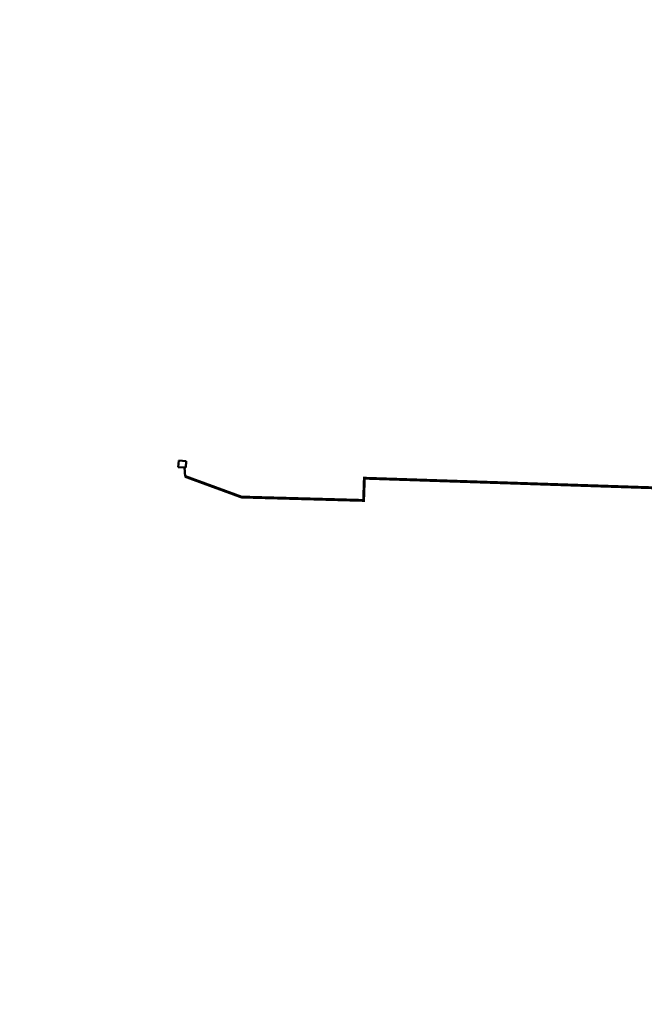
# Model space of a CAD drawing. Header units: millimetres. Extents: x 0 to 5880, y 0 to 297.
# Tile 28 of 35: x 3161 to 3257, y 0 to 152. Entities that reach past the tile are written whole.
import ezdxf

# ---------------------------------------------------------------- set-up
doc = ezdxf.new("R2010")
doc.units = ezdxf.units.MM
doc.linetypes.add('K5LT_BASIC', pattern=[0])
doc.layers.add('Системный слой', color=7, linetype='Continuous')

# ---------------------------------------------------------------- blocks, each defined once
blk = doc.blocks.new('U108')
at = {"layer": 'Системный слой', "color": 7, "linetype": 'K5LT_BASIC', "lineweight": 50}
for p, q in [((3185.09, 83.98), (3185.02, 82.98)), ((3186.24, 83.89), (3185.09, 83.98)), ((3186.17, 82.89), (3186.24, 83.89)), ((3185.02, 82.98), (3186.17, 82.89))]:
    blk.add_line(p, q, dxfattribs=at)

msp = doc.modelspace()

# ---------------------------------------------------------------- linework, layer by layer
at = {"layer": 'Системный слой', "color": 7, "linetype": 'K5LT_BASIC', "lineweight": 50}
msp.add_line((3186, 82.91), (3186.07, 81.53), dxfattribs=at)
at = {"layer": 'Системный слой', "color": 7, "linetype": 'K5LT_BASIC', "const_width": 0.45}
msp.add_lwpolyline([(3186.07, 81.53), (3194.78, 78.34), (3213.65, 77.82), (3213.77, 81.25), (3273.6, 79.27), (3275.13, 86.79)], dxfattribs=at)

# ---------------------------------------------------------------- block references
at = {"layer": 'Системный слой'}
msp.add_blockref('U108', (0, 0), dxfattribs=at)

doc.saveas('drawing.dxf')
